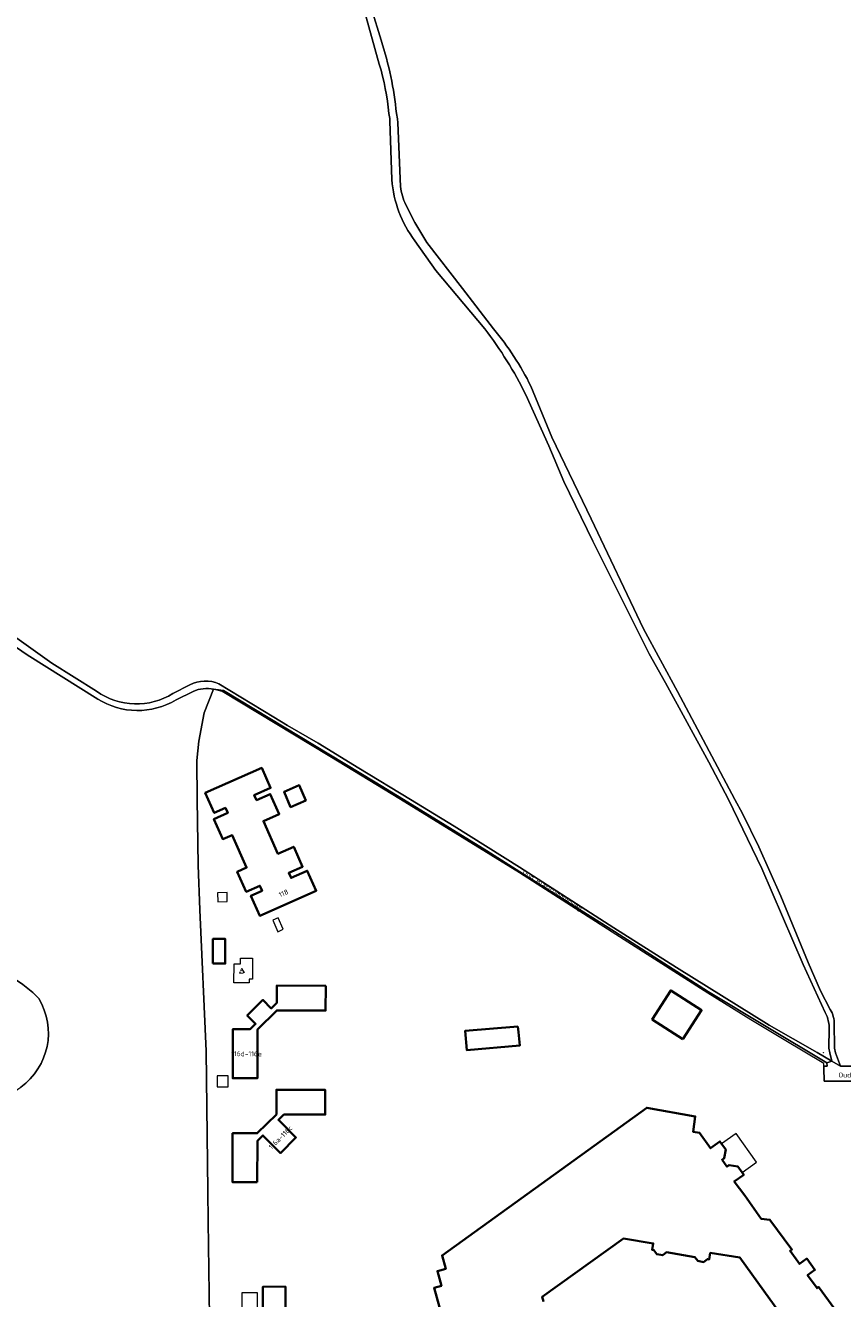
# Model space of a CAD drawing. Header units: metres. Extents: x 140853 to 145288, y 474558 to 480269.
# Tile 134 of 256: x 142611 to 142909, y 476568 to 477032. Entities that reach past the tile are written whole.
import ezdxf
from ezdxf.enums import TextEntityAlignment as Align

# ---------------------------------------------------------------- set-up
doc = ezdxf.new("R2010")
doc.units = ezdxf.units.M
doc.header["$MEASUREMENT"] = 0
doc.linetypes.add('AM-AS', pattern=[16, 10, -2, 2, -2])
for name, color, linetype, lineweight in [('B-WE-AM-AS_SPOOR_RAIL-G', 10, 'AM-AS', 18), ('B-WE-GR-BOS_GEMENGD-G', 40, 'Continuous', 13), ('B-WE-GR-BOS_LOOF-G', 40, 'Continuous', 13), ('B-WE-IE-TERREINAFSCHEIDING_KUNSTMATIG_HEKWERK-G', 20, 'IE-TERREINAFSCHEIDING-KUNSTMATIG', 18), ('B-WE-OG-BEBOUWING-G', 7, 'Continuous', 35), ('B-WE-OG-BEBOUWING_BIJGEBOUW-G', 7, 'Continuous', 18), ('B-WE-OG-BEBOUWING_HUISNUMMER-T18', 10, 'Continuous', 18), ('B-WE-OG-BEBOUWING_LUIFEL-G', 7, 'Continuous', 18), ('B-WE-OG-BEBOUWING_STRAATNAAM-T18', 10, 'Continuous', 18), ('B-WE-OG-TERREIN_ERF-G', 7, 'Continuous', 18), ('B-WE-VH-ONVERHARD-G', 252, 'Continuous', 18), ('B-WE-VH-VERHARDING_ASFALT-G', 252, 'Continuous', 18), ('X-XX-XX-ALGEMEEN-S', 7, 'Continuous', 18)]:
    doc.layers.add(name, color=color, linetype=linetype, lineweight=lineweight)
doc.styles.add('NLCS-ISO', font='txt')
doc.linetypes.add('IE-TERREINAFSCHEIDING-KUNSTMATIG', pattern='A,4,[82,NLCS.shx,S=0.75,R=90,X=0,Y=0],4,-2', length=10)

# ---------------------------------------------------------------- blocks, each defined once
blk = doc.blocks.new('SIE-WEG_AFVALBAK_TYPE_01')
for radius in [0.25, 0.156]:
    blk.add_circle((0, 0), radius)

msp = doc.modelspace()

# ---------------------------------------------------------------- linework, layer by layer
at = {"layer": 'B-WE-AM-AS_SPOOR_RAIL-G', "ltscale": 0.2, "flags": 128}
msp.add_lwpolyline([(142691.134, 476686.83), (142690.08, 476688.411), (142689.237, 476686.707), (142691.134, 476686.83)], close=True, dxfattribs=at)
at = {"layer": 'B-WE-GR-BOS_GEMENGD-G', "ltscale": 0.2, "flags": 128}
for points in [[(142733.903, 477049.719), (142740.899, 477026.719), (142740.899, 477026.719, -0.054452), (142746.472, 477000), (142746.472, 477000), (142746.811, 476998.026), (142746.923, 476996.676), (142747.995, 476973.475), (142747.995, 476973.475, 0.0855339), (142749.859, 476966.739), (142749.859, 476966.739), (142753.121, 476960.268), (142757.59, 476953.008), (142770.6, 476936.227), (142781.82, 476921.557), (142781.82, 476921.557, -0.0620946), (142795.491, 476900.604), (142795.491, 476900.604), (142803.168, 476882.07), (142817.401, 476852.344), (142836.535, 476812.161), (142848.902, 476789.421), (142869.835, 476750), (142872.667, 476744.934), (142878.61, 476732.774), (142886.599, 476714.776), (142896.585, 476690.641), (142901.115, 476680.22), (142904.635, 476673.476), (142904.635, 476673.476, -0.1317797), (142906.094, 476668.066), (142906.094, 476668.066), (142906.165, 476659.918), (142906.165, 476659.918, 0.0791243), (142906.582, 476657.681), (142906.582, 476657.681), (142908.301, 476652.841), (142928.941, 476652.876)], [(142593.101, 476819.418), (142620.796, 476799.726), (142637.195, 476789.432), (142637.195, 476789.432, 0.3028572), (142664.987, 476788.647), (142664.987, 476788.647), (142671.191, 476791.852), (142671.191, 476791.852, -0.2233272), (142681.763, 476792.145), (142681.763, 476792.145), (142701.737, 476779.964), (142706.716, 476777.011), (142717.978, 476770.519), (142732.715, 476761.409), (142751.627, 476750), (142758.175, 476746.05), (142767.571, 476740.319), (142791.291, 476725.395), (142825.669, 476703.199), (142848.585, 476688.769), (142882.404, 476667.769), (142899.834, 476657.849), (142905.228, 476654.657), (142904.442, 476657.679), (142904.442, 476657.679, -0.0703293), (142904.092, 476659.898), (142904.092, 476659.898), (142904.2, 476666.007), (142904.2, 476666.007, 0.1337738), (142902.759, 476672.427), (142902.759, 476672.427), (142894.69, 476689.826), (142879.621, 476724.827), (142867.551, 476750), (142860.299, 476763.62), (142844.523, 476792.479), (142838.572, 476803.076), (142818.08, 476844.146), (142807.521, 476865.954), (142801.997, 476878.956), (142793.62, 476897.534), (142793.62, 476897.534, 0.0487433), (142778.691, 476921.549), (142778.691, 476921.549), (142760.787, 476942.834), (142753.184, 476953.615), (142753.184, 476953.615, -0.1409273), (142744.771, 476975.944), (142744.771, 476975.944), (142744.118, 476997.199), (142744.008, 476998.249), (142743.691, 477000), (142743.691, 477000, 0.0497125), (142740.233, 477018.024), (142740.233, 477018.024), (142734.789, 477037.352)]]:
    msp.add_lwpolyline(points, format="xyb", dxfattribs=at)
at = {"layer": 'B-WE-GR-BOS_LOOF-G', "ltscale": 0.2, "flags": 128}
msp.add_lwpolyline([(142564.5, 476656.257, 0.0899246), (142571.322, 476641.358), (142571.322, 476641.358, 0.3381864), (142590.867, 476635.15), (142590.867, 476635.15, 0.0759696), (142609.497, 476645.199), (142609.497, 476645.199, 0.3932935), (142616.059, 476677.46), (142616.059, 476677.46, 0.1565351), (142595.008, 476689.359), (142595.008, 476689.359, 0.193978), (142578.527, 476686.28), (142578.527, 476686.28, 0.129601), (142564.956, 476668.617), (142564.956, 476668.617, 0.1836577), (142564.5, 476656.257)], format="xyb", close=True, dxfattribs=at)
at = {"layer": 'B-WE-IE-TERREINAFSCHEIDING_KUNSTMATIG_HEKWERK-G', "ltscale": 0.2, "flags": 128}
for points in [[(142679.836, 476790.178), (142676.398, 476781.534), (142674.474, 476771.23), (142673.753, 476764.249), (142673.88, 476750)], [(142747.98, 476750), (142722.231, 476765.649), (142682.901, 476789.328), (142679.836, 476790.178)], [(142673.88, 476750), (142674.158, 476726.058)], [(142902.212, 476653.829), (142887.848, 476662.374), (142875.707, 476669.741), (142859.994, 476679.476), (142830.782, 476698.05), (142813.283, 476709.235), (142791.28, 476723.269), (142747.98, 476750)], [(142674.854, 476709.751), (142674.158, 476726.058)], [(142679.155, 476500), (142677.878, 476596.242), (142677.718, 476607.397), (142677.17, 476658.242), (142674.854, 476709.751)], [(142902.231, 476652.809), (142902.212, 476653.829)], [(142902.261, 476652.058), (142902.231, 476652.809)], [(142902.449, 476647.383), (142902.261, 476652.058)]]:
    msp.add_lwpolyline(points, dxfattribs=at)
msp.add_lwpolyline([(142692.775, 476684.504), (142692.773, 476683.173), (142687.255, 476683.18), (142687.264, 476690.065), (142689.657, 476690.062), (142689.66, 476692.172), (142693.966, 476692.166), (142693.955, 476684.503), (142692.775, 476684.504)], close=True, dxfattribs=at)
at = {"layer": 'B-WE-OG-BEBOUWING-G', "ltscale": 0.2, "flags": 128}
for points in [[(142676.792, 476752.417), (142680.037, 476745.105), (142684.15, 476746.93), (142684.962, 476745.102), (142679.935, 476742.871), (142683.178, 476735.563), (142686.565, 476737.067), (142691.844, 476725.173), (142688.457, 476723.67), (142691.703, 476716.358), (142696.717, 476718.594), (142697.528, 476716.766), (142693.406, 476714.937), (142696.655, 476707.615), (142717.23, 476716.748), (142713.984, 476724.06), (142708.043, 476721.423), (142707.232, 476723.251), (142712.268, 476725.486), (142709.022, 476732.798), (142703.264, 476730.242), (142697.985, 476742.136), (142703.743, 476744.691), (142700.5, 476751.999), (142695.464, 476749.764), (142694.652, 476751.592), (142700.603, 476754.233), (142697.357, 476761.545), (142676.792, 476752.417)], [(142713.436, 476749.696), (142711.026, 476755.201), (142705.493, 476752.778), (142707.904, 476747.273), (142713.436, 476749.696)], [(142679.55, 476690.231), (142684.072, 476690.223), (142684.076, 476699.207), (142679.566, 476699.209), (142679.55, 476690.231)], [(142720.682, 476682.11), (142702.842, 476682.173), (142702.82, 476675.873), (142700.815, 476673.883), (142697.779, 476676.942), (142692.073, 476671.278), (142695.109, 476668.219), (142693.129, 476666.254), (142686.829, 476666.271), (142686.78, 476648.441), (142695.82, 476648.416), (142695.869, 476666.236), (142702.865, 476673.153), (142720.675, 476673.079), (142720.682, 476682.11)], [(142850.931, 476662.668), (142857.703, 476673.177), (142846.498, 476680.397), (142839.721, 476669.847), (142850.931, 476662.668)], [(142790.773, 476667.269), (142771.495, 476665.649), (142772.093, 476658.692), (142791.443, 476660.3), (142790.967, 476665.249), (142790.773, 476667.269)], [(142695.741, 476610.538), (142695.804, 476625.598), (142697.779, 476627.585), (142704.165, 476621.154), (142709.851, 476626.831), (142703.449, 476633.234), (142705.442, 476635.2), (142720.517, 476635.146), (142720.554, 476644.178), (142702.724, 476644.238), (142702.694, 476635.228), (142695.736, 476628.347), (142686.726, 476628.371), (142686.678, 476610.551), (142695.741, 476610.538)]]:
    msp.add_lwpolyline(points, close=True, dxfattribs=at)
for points in [[(142908.568, 476561.043), (142900.384, 476572.332), (142899.785, 476571.898), (142896.369, 476576.61), (142899.045, 476578.543), (142896.046, 476582.672), (142893.41, 476580.751), (142889.985, 476585.481), (142890.661, 476585.971), (142882.645, 476596.848), (142879.429, 476597.234), (142873.426, 476605.685), (142869.63, 476610.73), (142873.056, 476613.237), (142872.45, 476614.09), (142870.916, 476616.25), (142867.737, 476616.752), (142866.963, 476616.202), (142865.197, 476618.688), (142865.971, 476619.238), (142866.514, 476622.445), (142865.008, 476624.565), (142864.4, 476625.421), (142860.953, 476622.886), (142856.989, 476628.56), (142854.608, 476628.885), (142855.395, 476634.479), (142837.745, 476637.676), (142763.12, 476583.845), (142764.468, 476579.009), (142761.395, 476578.153), (142762.89, 476572.787), (142760.186, 476572.023), (142762.143, 476565.001)], [(142800.138, 476567.01), (142799.606, 476568.761), (142829.239, 476589.977), (142840.084, 476588.204), (142839.699, 476585.845), (142840.34, 476585.74), (142841.396, 476584.277), (142843.553, 476583.916), (142844.95, 476584.992), (142855.304, 476583.239), (142856.302, 476581.825), (142858.448, 476581.422), (142859.851, 476582.484), (142860.491, 476582.396), (142860.869, 476584.745), (142871.657, 476583.026), (142892.953, 476553.622)], [(142706.04, 476564.06), (142706.011, 476572.464), (142697.781, 476572.436), (142697.848, 476552.936)]]:
    msp.add_lwpolyline(points, dxfattribs=at)
at = {"layer": 'B-WE-OG-BEBOUWING_BIJGEBOUW-G', "ltscale": 0.2, "flags": 128}
for points in [[(142684.729, 476712.772), (142684.718, 476716.061), (142681.299, 476716.049), (142681.311, 476712.761), (142684.729, 476712.772)], [(142701.36, 476705.993), (142703.208, 476701.829), (142705.153, 476702.692), (142703.305, 476706.856), (142701.36, 476705.993)], [(142685.095, 476645.248), (142685.081, 476649.292), (142681.075, 476649.278), (142681.088, 476645.235), (142685.095, 476645.248)], [(142695.834, 476557.956), (142695.792, 476570.224), (142690.17, 476570.204), (142690.212, 476557.937), (142695.834, 476557.956)]]:
    msp.add_lwpolyline(points, close=True, dxfattribs=at)
at = {"layer": 'B-WE-OG-BEBOUWING_LUIFEL-G', "ltscale": 0.2, "flags": 128}
msp.add_lwpolyline([(142865.008, 476624.565), (142866.514, 476622.445), (142865.971, 476619.238), (142865.197, 476618.688), (142866.963, 476616.202), (142867.737, 476616.752), (142870.916, 476616.25), (142872.45, 476614.09), (142877.749, 476617.854), (142870.307, 476628.33), (142865.008, 476624.565)], close=True, dxfattribs=at)
at = {"layer": 'B-WE-OG-TERREIN_ERF-G', "ltscale": 0.2, "flags": 128}
for points in [[(142679.155, 476500), (142677.878, 476596.242), (142677.718, 476607.397), (142677.17, 476658.242), (142674.854, 476709.751), (142674.158, 476726.058), (142673.88, 476750), (142673.753, 476764.249), (142674.474, 476771.23), (142676.398, 476781.534), (142679.836, 476790.178), (142679.836, 476790.178, 0.1510132), (142672.346, 476789.429), (142672.346, 476789.429), (142666.125, 476786.341), (142666.125, 476786.341, -0.2835683), (142637.571, 476786.634), (142637.571, 476786.634), (142611.918, 476802.69), (142596.517, 476813.143)], [(142595.008, 476689.359, -0.1565351), (142616.059, 476677.46)], [(142616.059, 476677.46, -0.3932935), (142609.497, 476645.199)]]:
    msp.add_lwpolyline(points, format="xyb", dxfattribs=at)
for points in [[(142913.02, 476647.356), (142902.449, 476647.383), (142902.449, 476647.383), (142902.261, 476652.058), (142902.231, 476652.809), (142903.452, 476652.847), (142903.418, 476654.038), (142881.301, 476667.243), (142860.288, 476679.962), (142825.927, 476701.841), (142791.475, 476723.641), (142779.39, 476731.337), (142749.042, 476750), (142738.747, 476756.331), (142683.388, 476789.693), (142679.836, 476790.178), (142676.398, 476781.534), (142674.474, 476771.23), (142673.753, 476764.249), (142673.88, 476750), (142674.158, 476726.058), (142674.854, 476709.751), (142677.17, 476658.242), (142677.718, 476607.397), (142677.878, 476596.242), (142679.155, 476500)], [(142762.143, 476565.001), (142760.186, 476572.023), (142762.89, 476572.787), (142761.395, 476578.153), (142764.468, 476579.009), (142763.12, 476583.845), (142837.745, 476637.676), (142855.395, 476634.479), (142854.608, 476628.885), (142856.989, 476628.56), (142860.953, 476622.886), (142864.4, 476625.421), (142865.008, 476624.565), (142866.514, 476622.445), (142865.971, 476619.238), (142865.197, 476618.688), (142866.963, 476616.202), (142867.737, 476616.752), (142870.916, 476616.25), (142872.45, 476614.09), (142873.056, 476613.237), (142869.63, 476610.73), (142873.426, 476605.685), (142879.429, 476597.234), (142882.645, 476596.848), (142890.661, 476585.971), (142889.985, 476585.481), (142893.41, 476580.751), (142896.046, 476582.672), (142899.045, 476578.543), (142896.369, 476576.61), (142899.785, 476571.898), (142900.384, 476572.332), (142908.568, 476561.043)], [(142892.953, 476553.622), (142871.657, 476583.026), (142860.869, 476584.745), (142860.491, 476582.396), (142859.851, 476582.484), (142858.448, 476581.422), (142856.302, 476581.825), (142855.304, 476583.239), (142844.95, 476584.992), (142843.553, 476583.916), (142841.396, 476584.277), (142840.34, 476585.74), (142839.699, 476585.845), (142840.084, 476588.204), (142829.239, 476589.977), (142799.606, 476568.761), (142800.138, 476567.01)], [(142697.848, 476552.936), (142697.781, 476572.436), (142706.011, 476572.464), (142706.04, 476564.06)]]:
    msp.add_lwpolyline(points, dxfattribs=at)
for points in [[(142676.792, 476752.417), (142697.357, 476761.545), (142700.603, 476754.233), (142694.652, 476751.592), (142695.464, 476749.764), (142700.5, 476751.999), (142703.743, 476744.691), (142697.985, 476742.136), (142703.264, 476730.242), (142709.022, 476732.798), (142712.268, 476725.486), (142707.232, 476723.251), (142708.043, 476721.423), (142713.984, 476724.06), (142717.23, 476716.748), (142696.655, 476707.615), (142693.406, 476714.937), (142697.528, 476716.766), (142696.717, 476718.594), (142691.703, 476716.358), (142688.457, 476723.67), (142691.844, 476725.173), (142686.565, 476737.067), (142683.178, 476735.563), (142679.935, 476742.871), (142684.962, 476745.102), (142684.15, 476746.93), (142680.037, 476745.105), (142676.792, 476752.417)], [(142713.436, 476749.696), (142707.904, 476747.273), (142705.493, 476752.778), (142711.026, 476755.201), (142713.436, 476749.696)], [(142679.55, 476690.231), (142679.566, 476699.209), (142684.076, 476699.207), (142684.072, 476690.223), (142679.55, 476690.231)], [(142720.682, 476682.11), (142720.675, 476673.079), (142702.865, 476673.153), (142695.869, 476666.236), (142695.82, 476648.416), (142686.78, 476648.441), (142686.829, 476666.271), (142693.129, 476666.254), (142695.109, 476668.219), (142692.073, 476671.278), (142697.779, 476676.942), (142700.815, 476673.883), (142702.82, 476675.873), (142702.842, 476682.173), (142720.682, 476682.11)], [(142850.931, 476662.668), (142839.721, 476669.847), (142846.498, 476680.397), (142857.703, 476673.177), (142850.931, 476662.668)], [(142790.773, 476667.269), (142790.967, 476665.249), (142791.443, 476660.3), (142772.093, 476658.692), (142771.495, 476665.649), (142790.773, 476667.269)], [(142695.741, 476610.538), (142686.678, 476610.551), (142686.726, 476628.371), (142695.736, 476628.347), (142702.694, 476635.228), (142702.724, 476644.238), (142720.554, 476644.178), (142720.517, 476635.146), (142705.442, 476635.2), (142703.449, 476633.234), (142709.851, 476626.831), (142704.165, 476621.154), (142697.779, 476627.585), (142695.804, 476625.598), (142695.741, 476610.538)]]:
    msp.add_lwpolyline(points, close=True, dxfattribs=at)
at = {"layer": 'B-WE-VH-ONVERHARD-G', "ltscale": 0.2, "flags": 128}
for points in [[(142734.789, 477037.352), (142740.233, 477018.024), (142740.233, 477018.024, -0.0497125), (142743.691, 477000), (142743.691, 477000), (142744.008, 476998.249), (142744.118, 476997.199), (142744.771, 476975.944), (142744.771, 476975.944, 0.1409273), (142753.184, 476953.615), (142753.184, 476953.615), (142760.787, 476942.834), (142778.691, 476921.549), (142778.691, 476921.549, -0.0487433), (142793.62, 476897.534), (142793.62, 476897.534), (142801.997, 476878.956), (142807.521, 476865.954), (142818.08, 476844.146), (142838.572, 476803.076), (142844.523, 476792.479), (142860.299, 476763.62), (142867.551, 476750), (142879.621, 476724.827), (142894.69, 476689.826), (142902.759, 476672.427), (142902.759, 476672.427, -0.1337738), (142904.2, 476666.007), (142904.2, 476666.007), (142904.092, 476659.898), (142904.092, 476659.898, 0.0703293), (142904.442, 476657.679), (142904.442, 476657.679), (142905.228, 476654.657), (142908.301, 476652.841), (142906.582, 476657.681), (142906.582, 476657.681, -0.0791243), (142906.165, 476659.918), (142906.165, 476659.918), (142906.094, 476668.066), (142906.094, 476668.066, 0.1317797), (142904.635, 476673.476), (142904.635, 476673.476), (142901.115, 476680.22), (142896.585, 476690.641), (142886.599, 476714.776), (142878.61, 476732.774), (142872.667, 476744.934), (142869.835, 476750), (142848.902, 476789.421), (142836.535, 476812.161), (142817.401, 476852.344), (142803.168, 476882.07), (142795.491, 476900.604), (142795.491, 476900.604, 0.0620946), (142781.82, 476921.557), (142781.82, 476921.557), (142770.6, 476936.227), (142757.59, 476953.008), (142753.121, 476960.268), (142749.859, 476966.739), (142749.859, 476966.739, -0.0855339), (142747.995, 476973.475), (142747.995, 476973.475), (142746.923, 476996.676), (142746.811, 476998.026), (142746.472, 477000), (142746.472, 477000, 0.054452), (142740.899, 477026.719), (142740.899, 477026.719), (142733.903, 477049.719)], [(142596.517, 476813.143), (142611.918, 476802.69), (142637.571, 476786.634), (142637.571, 476786.634, 0.2835683), (142666.125, 476786.341), (142666.125, 476786.341), (142672.346, 476789.429), (142672.346, 476789.429, -0.1510132), (142679.836, 476790.178), (142679.836, 476790.178), (142683.388, 476789.693), (142738.747, 476756.331), (142749.042, 476750), (142779.39, 476731.337), (142791.475, 476723.641), (142825.927, 476701.841), (142860.288, 476679.962), (142881.301, 476667.243), (142903.418, 476654.038), (142905.228, 476654.657), (142899.834, 476657.849), (142882.404, 476667.769), (142848.585, 476688.769), (142825.669, 476703.199), (142791.291, 476725.395), (142767.571, 476740.319), (142758.175, 476746.05), (142751.627, 476750), (142732.715, 476761.409), (142717.978, 476770.519), (142706.716, 476777.011), (142701.737, 476779.964), (142681.763, 476792.145), (142681.763, 476792.145, 0.2233272), (142671.191, 476791.852), (142671.191, 476791.852), (142664.987, 476788.647), (142664.987, 476788.647, -0.3028572), (142637.195, 476789.432), (142637.195, 476789.432), (142620.796, 476799.726), (142593.101, 476819.418)]]:
    msp.add_lwpolyline(points, format="xyb", dxfattribs=at)
at = {"layer": 'B-WE-VH-VERHARDING_ASFALT-G', "ltscale": 0.2, "flags": 128}
msp.add_lwpolyline([(142928.941, 476652.876), (142908.301, 476652.841), (142905.228, 476654.657), (142903.418, 476654.038), (142903.452, 476652.847), (142902.231, 476652.809), (142902.261, 476652.058), (142902.449, 476647.383), (142913.02, 476647.356)], dxfattribs=at)

# ---------------------------------------------------------------- block references
at = {"layer": 'X-XX-XX-ALGEMEEN-S', "xscale": 0.2, "yscale": 0.2, "zscale": 0.2}
msp.add_blockref('SIE-WEG_AFVALBAK_TYPE_01', (142902.18, 476657.688), dxfattribs=at)

# ---------------------------------------------------------------- texts
at = {"layer": 'B-WE-OG-BEBOUWING_HUISNUMMER-T18', "style": 'NLCS-ISO'}
for s, rotation, p in [('118', 24, (142705.32, 476715.838)), ('116d-116e', 359.8, (142691.845, 476657.337)), ('116a-116c', 45, (142704.182, 476626.823))]:
    msp.add_text(s, height=1.8, rotation=rotation, dxfattribs=at).set_placement(p, align=Align.MIDDLE_CENTER)
at = {"layer": 'B-WE-OG-BEBOUWING_STRAATNAAM-T18', "style": 'NLCS-ISO'}
for rotation, p in [(327.6, (142803.296, 476716.899)), (0.2, (142920.29, 476649.641))]:
    msp.add_text('Oud Blaricummerweg', height=1.8, rotation=rotation, dxfattribs=at).set_placement(p, align=Align.MIDDLE_CENTER)

doc.saveas('drawing.dxf')
